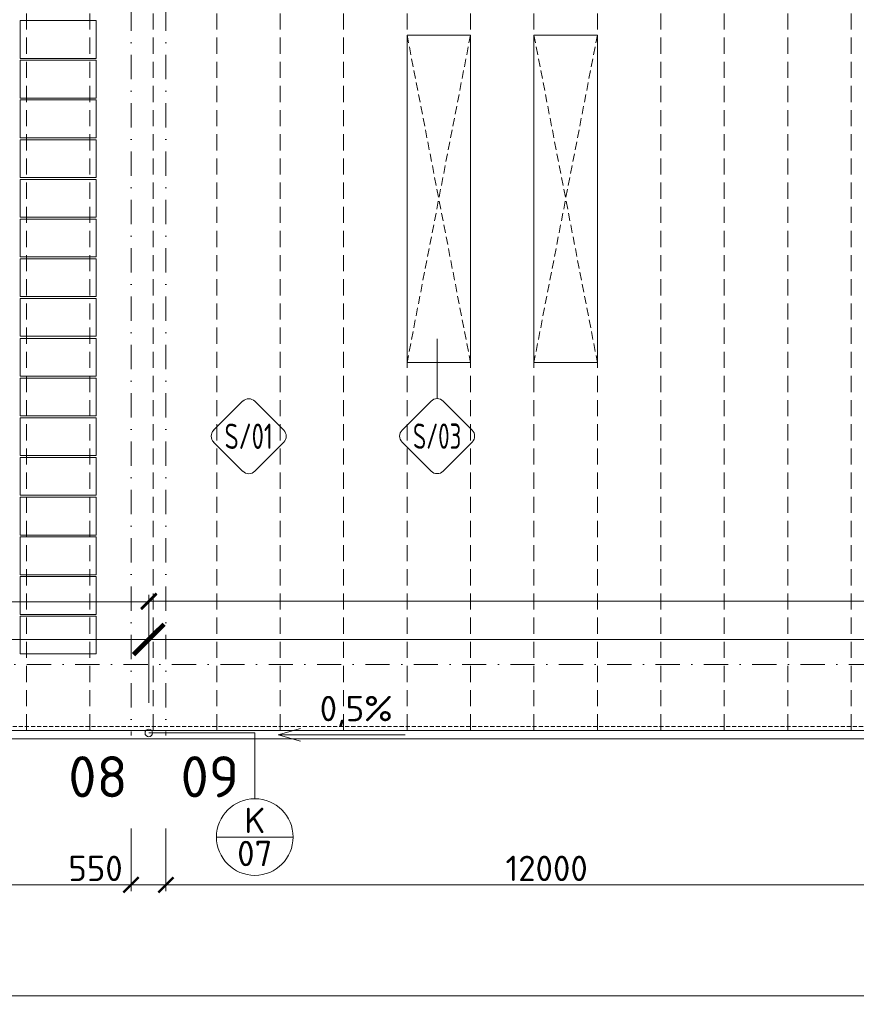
# Model space of a CAD drawing. Header units: millimetres. Extents: x -725694 to 5289369, y -1488057 to 2187451.
# Tile 178 of 256: x 76245 to 89430, y 144642 to 160165. Entities that reach past the tile are written whole.
import ezdxf
from ezdxf.enums import TextEntityAlignment as Align

# ---------------------------------------------------------------- set-up
doc = ezdxf.new("R2010")
doc.units = ezdxf.units.MM
for name, pattern in [('CENTERX2', [101.6, 63.5, -12.7, 12.7, -12.7]), ('DASHDOT', [25.4, 12.7, -6.35, 0, -6.35]), ('DASHED', [19.05, 12.7, -6.35]), ('HIDDEN', [9.525, 6.35, -3.175]), ('ČÁRKOVANÁ', [19.05, 12.7, -6.35])]:
    doc.linetypes.add(name, pattern=pattern)
doc.layers.get('Defpoints').update_dxf_attribs({"color": 8})
for name, color, linetype, lineweight in [('___FVE_návrh var.2', 6, 'Continuous', 5), ('A99_N_kce-pod', 7, 'DASHED', 20), ('A99_N_kce-pohl', 1, 'Continuous', 9), ('A99_N_koty-200', 5, 'Continuous', 5), ('A99_N_koty-200 @ 1', 5, 'Continuous', 5), ('A99_N_koty-200 @ 10', 5, 'Continuous', 5), ('A99_N_koty-200 @ 100', 5, 'Continuous', 5), ('A99_N_koty-200 @ 200', 5, 'Continuous', 5), ('A99_N_koty-200 @ 250 (1)', 5, 'Continuous', 5), ('A99_N_koty-200 @ 250 (2)', 5, 'Continuous', 5), ('A99_N_koty-200 @ 400', 5, 'Continuous', 5), ('A99_N_koty-vysk', 160, 'Continuous', 5), ('A99_N_txt-popis-200', 240, 'Continuous', 5), ('A99_N_znaceni 200', 5, 'Continuous', 5), ('A99_S_osy', 1, 'CENTERX2', 5)]:
    doc.layers.add(name, color=color, linetype=linetype, lineweight=lineweight)
doc.styles.add('A99_kota', font='isocpeur.ttf', dxfattribs={"height": 2})
doc.styles.add('A99_popis', font='isocpeur.ttf')
doc.styles.add('ad_popis 100', font='isocpeur.ttf', dxfattribs={"height": 200})
doc.dimstyles.new('A99_kota_200 new', dxfattribs={"dimscale": 200, "dimtxt": 2, "dimasz": 1.2, "dimexe": 0.5, "dimexo": 1.5, "dimgap": 0.3, "dimtad": 1, "dimdec": 0, "dimzin": 3, "dimdsep": 46, "dimtxsty": 'A99_kota', "dimblk": 'ARCHTICK', "dimcen": 2.5, "dimazin": 2, "dimtfac": 0.75, "dimtdec": 0, "dimtmove": 2, "dimatfit": 0, "dimfxl": 0, "dimtolj": 1, "dimtzin": 0, "dimlwd": 5, "dimlwe": 5, "dimarcsym": 0})

# ---------------------------------------------------------------- blocks, each defined once
blk = doc.blocks.new('_ArchTick')
at = {"color": 0, "linetype": 'ByBlock', "const_width": 0.15}
blk.add_lwpolyline([(-0.5, -0.5), (0.5, 0.5)], dxfattribs=at)
blk = doc.blocks.new('*D181')
at = {"layer": 'A99_N_koty-200', "color": 0, "linetype": 'Continuous', "lineweight": 5, "ltscale": 10, "transparency": 16777216}
for p, q in [((78550, 147325), (78550, 146425)), ((90550, 147325), (90550, 146425)), ((90550, 146525), (78550, 146525))]:
    blk.add_line(p, q, dxfattribs=at)
at = {"layer": 'Defpoints', "color": 0, "linetype": 'Continuous', "lineweight": 0, "ltscale": 10, "transparency": 16777216}
for p in [(78550, 149400), (90550, 149400), (78550, 146525)]:
    blk.add_point(p, dxfattribs=at)
at = {"layer": 'A99_N_koty-200', "color": 0, "linetype": 'Continuous', "lineweight": 5, "ltscale": 10, "transparency": 16777216, "xscale": 240, "yscale": 240, "zscale": 240, "rotation": 180}
blk.add_blockref('_ArchTick', (78550, 146525), dxfattribs=at)
at = {"layer": 'A99_N_koty-200', "color": 0, "linetype": 'Continuous', "lineweight": 5, "ltscale": 10, "transparency": 16777216, "xscale": 240, "yscale": 240, "zscale": 240}
blk.add_blockref('_ArchTick', (90550, 146525), dxfattribs=at)
at = {"layer": 'A99_N_koty-200', "color": 0, "linetype": 'Continuous', "ltscale": 10, "transparency": 16777216, "insert": (84550, 146785), "char_height": 400, "attachment_point": 5, "style": 'A99_kota'}
blk.add_mtext('\\A1;12000', dxfattribs=at)
blk = doc.blocks.new('*D182')
at = {"layer": 'A99_N_koty-200', "color": 0, "linetype": 'Continuous', "lineweight": 5, "ltscale": 10, "transparency": 16777216}
for p, q in [((66000, 147325), (66000, 146425)), ((78000, 147325), (78000, 146425)), ((78000, 146525), (66000, 146525))]:
    blk.add_line(p, q, dxfattribs=at)
at = {"layer": 'Defpoints', "color": 0, "linetype": 'Continuous', "lineweight": 0, "ltscale": 10, "transparency": 16777216}
for p in [(66000, 149400), (78000, 149400), (66000, 146525)]:
    blk.add_point(p, dxfattribs=at)
at = {"layer": 'A99_N_koty-200', "color": 0, "linetype": 'Continuous', "lineweight": 5, "ltscale": 10, "transparency": 16777216, "xscale": 240, "yscale": 240, "zscale": 240, "rotation": 180}
blk.add_blockref('_ArchTick', (66000, 146525), dxfattribs=at)
at = {"layer": 'A99_N_koty-200', "color": 0, "linetype": 'Continuous', "lineweight": 5, "ltscale": 10, "transparency": 16777216, "xscale": 240, "yscale": 240, "zscale": 240}
blk.add_blockref('_ArchTick', (78000, 146525), dxfattribs=at)
at = {"layer": 'A99_N_koty-200', "color": 0, "linetype": 'Continuous', "ltscale": 10, "transparency": 16777216, "insert": (72000, 146785), "char_height": 400, "attachment_point": 5, "style": 'A99_kota'}
blk.add_mtext('\\A1;12000', dxfattribs=at)
blk = doc.blocks.new('*D183')
at = {"layer": 'A99_N_koty-200', "color": 0, "linetype": 'Continuous', "lineweight": 5, "ltscale": 10, "transparency": 16777216}
for p, q in [((78000, 147325), (78000, 146425)), ((78550, 147325), (78550, 146425)), ((78000, 146525), (77760, 146525)), ((78550, 146525), (78000, 146525)), ((78550, 146525), (78790, 146525))]:
    blk.add_line(p, q, dxfattribs=at)
at = {"layer": 'Defpoints', "color": 0, "linetype": 'Continuous', "lineweight": 0, "ltscale": 10, "transparency": 16777216}
for p in [(78000, 149400), (78550, 149400), (78000, 146525)]:
    blk.add_point(p, dxfattribs=at)
at = {"layer": 'A99_N_koty-200', "color": 0, "linetype": 'Continuous', "lineweight": 5, "ltscale": 10, "transparency": 16777216, "xscale": 240, "yscale": 240, "zscale": 240}
blk.add_blockref('_ArchTick', (78000, 146525), dxfattribs=at)
at = {"layer": 'A99_N_koty-200', "color": 0, "linetype": 'Continuous', "lineweight": 5, "ltscale": 10, "transparency": 16777216, "xscale": 240, "yscale": 240, "zscale": 240, "rotation": 180}
blk.add_blockref('_ArchTick', (78550, 146525), dxfattribs=at)
at = {"layer": 'A99_N_koty-200', "color": 0, "linetype": 'Continuous', "ltscale": 10, "transparency": 16777216, "insert": (77440, 146785), "char_height": 400, "attachment_point": 5, "style": 'A99_kota'}
blk.add_mtext('\\A1;550', dxfattribs=at)
blk = doc.blocks.new('*D190')
at = {"layer": 'A99_N_koty-200', "color": 0, "linetype": 'Continuous', "lineweight": 5, "ltscale": 10, "transparency": 16777216}
for p, q in [((-650, 145575), (-650, 144675)), ((138876, 145575), (138876, 144675)), ((138876, 144775), (-650, 144775))]:
    blk.add_line(p, q, dxfattribs=at)
at = {"layer": 'Defpoints', "color": 0, "linetype": 'Continuous', "lineweight": 0, "ltscale": 10, "transparency": 16777216}
for p in [(-650, 148705), (138876, 148705), (-650, 144775)]:
    blk.add_point(p, dxfattribs=at)
at = {"layer": 'A99_N_koty-200', "color": 0, "linetype": 'Continuous', "lineweight": 5, "ltscale": 10, "transparency": 16777216, "xscale": 240, "yscale": 240, "zscale": 240, "rotation": 180}
blk.add_blockref('_ArchTick', (-650, 144775), dxfattribs=at)
at = {"layer": 'A99_N_koty-200', "color": 0, "linetype": 'Continuous', "lineweight": 5, "ltscale": 10, "transparency": 16777216, "xscale": 240, "yscale": 240, "zscale": 240}
blk.add_blockref('_ArchTick', (138876, 144775), dxfattribs=at)
at = {"layer": 'A99_N_koty-200', "color": 0, "linetype": 'Continuous', "ltscale": 10, "transparency": 16777216, "insert": (69113, 145035), "char_height": 400, "attachment_point": 5, "style": 'A99_kota'}
blk.add_mtext('\\A1;139526', dxfattribs=at)
blk = doc.blocks.new('*D4637')
at = {"layer": 'A99_N_koty-200', "color": 0, "linetype": 'Continuous', "lineweight": 5, "ltscale": 10, "transparency": 16777216}
for p, q in [((30000, 150190), (30000, 151090)), ((78280, 150190), (78280, 151090)), ((30000, 150990), (78280, 150990))]:
    blk.add_line(p, q, dxfattribs=at)
at = {"layer": 'Defpoints', "color": 0, "linetype": 'Continuous', "lineweight": 0, "ltscale": 10, "transparency": 16777216}
for p in [(78280, 150990), (30000, 148920), (78280, 148920)]:
    blk.add_point(p, dxfattribs=at)
at = {"layer": 'A99_N_koty-200', "color": 0, "linetype": 'Continuous', "lineweight": 5, "ltscale": 10, "transparency": 16777216, "xscale": 240, "yscale": 240, "zscale": 240, "rotation": 180}
blk.add_blockref('_ArchTick', (30000, 150990), dxfattribs=at)
at = {"layer": 'A99_N_koty-200', "color": 0, "linetype": 'Continuous', "lineweight": 5, "ltscale": 10, "transparency": 16777216, "xscale": 240, "yscale": 240, "zscale": 240}
blk.add_blockref('_ArchTick', (78280, 150990), dxfattribs=at)
at = {"layer": 'A99_N_koty-200', "color": 0, "linetype": 'Continuous', "ltscale": 10, "transparency": 16777216, "insert": (55025, 151330), "char_height": 400, "attachment_point": 5, "style": 'A99_kota'}
blk.add_mtext('\\A1;48280', dxfattribs=at)
blk = doc.blocks.new('*D4638')
at = {"layer": 'A99_N_koty-200', "color": 0, "linetype": 'Continuous', "lineweight": 5, "ltscale": 10, "transparency": 16777216}
for p, q in [((30000, 149995), (30000, 150445)), ((78280, 149995), (78280, 150445)), ((30000, 150395), (78280, 150395))]:
    blk.add_line(p, q, dxfattribs=at)
at = {"layer": 'Defpoints', "color": 0, "linetype": 'Continuous', "lineweight": 0, "ltscale": 10, "transparency": 16777216}
for p in [(78280, 150395), (30000, 148920), (78280, 148920)]:
    blk.add_point(p, dxfattribs=at)
at = {"layer": 'A99_N_koty-200', "color": 0, "linetype": 'Continuous', "lineweight": 5, "ltscale": 10, "transparency": 16777216, "xscale": 120, "yscale": 120, "zscale": 120, "rotation": 180}
blk.add_blockref('_ArchTick', (30000, 150395), dxfattribs=at)
at = {"layer": 'A99_N_koty-200', "color": 0, "linetype": 'Continuous', "lineweight": 5, "ltscale": 10, "transparency": 16777216, "xscale": 120, "yscale": 120, "zscale": 120}
blk.add_blockref('_ArchTick', (78280, 150395), dxfattribs=at)
at = {"layer": 'A99_N_koty-200', "color": 0, "linetype": 'Continuous', "ltscale": 10, "transparency": 16777216, "insert": (54140, 150525), "char_height": 200, "attachment_point": 5, "style": 'A99_kota'}
blk.add_mtext('\\A1;48280', dxfattribs=at)
blk = doc.blocks.new('*D4639')
at = {"layer": 'A99_N_koty-200', "color": 0, "linetype": 'Continuous', "lineweight": 5, "ltscale": 10, "transparency": 16777216}
for p, q in [((30000, 150391), (30000, 150395.5)), ((30000, 150395), (78280, 150395)), ((78280, 150391), (78280, 150395.5))]:
    blk.add_line(p, q, dxfattribs=at)
at = {"layer": 'Defpoints', "color": 0, "linetype": 'Continuous', "lineweight": 0, "ltscale": 10, "transparency": 16777216}
for p in [(78280, 150395), (30000, 148920), (78280, 148920)]:
    blk.add_point(p, dxfattribs=at)
at = {"layer": 'A99_N_koty-200', "color": 0, "linetype": 'Continuous', "lineweight": 5, "ltscale": 10, "transparency": 16777216, "xscale": 1.2, "yscale": 1.2, "zscale": 1.2, "rotation": 180}
blk.add_blockref('_ArchTick', (30000, 150395), dxfattribs=at)
at = {"layer": 'A99_N_koty-200', "color": 0, "linetype": 'Continuous', "lineweight": 5, "ltscale": 10, "transparency": 16777216, "xscale": 1.2, "yscale": 1.2, "zscale": 1.2}
blk.add_blockref('_ArchTick', (78280, 150395), dxfattribs=at)
at = {"layer": 'A99_N_koty-200', "color": 0, "linetype": 'Continuous', "ltscale": 10, "transparency": 16777216, "insert": (54140, 150396.3), "char_height": 2, "attachment_point": 5, "style": 'A99_kota'}
blk.add_mtext('\\A1;48280', dxfattribs=at)
blk = doc.blocks.new('*D4640')
at = {"layer": 'A99_N_koty-200', "color": 0, "linetype": 'Continuous', "lineweight": 5, "ltscale": 10, "transparency": 16777216}
for p, q in [((30000, 149520), (30000, 150595)), ((78280, 149520), (78280, 150595)), ((30000, 150395), (78280, 150395))]:
    blk.add_line(p, q, dxfattribs=at)
at = {"layer": 'Defpoints', "color": 0, "linetype": 'Continuous', "lineweight": 0, "ltscale": 10, "transparency": 16777216}
for p in [(78280, 150395), (30000, 148920), (78280, 148920)]:
    blk.add_point(p, dxfattribs=at)
at = {"layer": 'A99_N_koty-200', "color": 0, "linetype": 'Continuous', "lineweight": 5, "ltscale": 10, "transparency": 16777216, "xscale": 480, "yscale": 480, "zscale": 480, "rotation": 180}
blk.add_blockref('_ArchTick', (30000, 150395), dxfattribs=at)
at = {"layer": 'A99_N_koty-200', "color": 0, "linetype": 'Continuous', "lineweight": 5, "ltscale": 10, "transparency": 16777216, "xscale": 480, "yscale": 480, "zscale": 480}
blk.add_blockref('_ArchTick', (78280, 150395), dxfattribs=at)
at = {"layer": 'A99_N_koty-200', "color": 0, "linetype": 'Continuous', "ltscale": 10, "transparency": 16777216, "insert": (54140, 150915), "char_height": 800, "attachment_point": 5, "style": 'A99_kota'}
blk.add_mtext('\\A1;48280', dxfattribs=at)
blk = doc.blocks.new('*D4641')
at = {"layer": 'A99_N_koty-200', "color": 0, "linetype": 'Continuous', "lineweight": 5, "ltscale": 10, "transparency": 16777216}
for p, q in [((30000, 150355), (30000, 150400)), ((30000, 150395), (78280, 150395)), ((78280, 150355), (78280, 150400))]:
    blk.add_line(p, q, dxfattribs=at)
at = {"layer": 'Defpoints', "color": 0, "linetype": 'Continuous', "lineweight": 0, "ltscale": 10, "transparency": 16777216}
for p in [(78280, 150395), (30000, 148920), (78280, 148920)]:
    blk.add_point(p, dxfattribs=at)
at = {"layer": 'A99_N_koty-200', "color": 0, "linetype": 'Continuous', "lineweight": 5, "ltscale": 10, "transparency": 16777216, "xscale": 12, "yscale": 12, "zscale": 12, "rotation": 180}
blk.add_blockref('_ArchTick', (30000, 150395), dxfattribs=at)
at = {"layer": 'A99_N_koty-200', "color": 0, "linetype": 'Continuous', "lineweight": 5, "ltscale": 10, "transparency": 16777216, "xscale": 12, "yscale": 12, "zscale": 12}
blk.add_blockref('_ArchTick', (78280, 150395), dxfattribs=at)
at = {"layer": 'A99_N_koty-200', "color": 0, "linetype": 'Continuous', "ltscale": 10, "transparency": 16777216, "insert": (54140, 150408), "char_height": 20, "attachment_point": 5, "style": 'A99_kota'}
blk.add_mtext('\\A1;48280', dxfattribs=at)
blk = doc.blocks.new('*D4642')
at = {"layer": 'A99_N_koty-200', "color": 0, "linetype": 'Continuous', "lineweight": 5, "ltscale": 10, "transparency": 16777216}
for p, q in [((30000, 149395), (30000, 150520)), ((78280, 149395), (78280, 150520)), ((30000, 150395), (78280, 150395))]:
    blk.add_line(p, q, dxfattribs=at)
at = {"layer": 'Defpoints', "color": 0, "linetype": 'Continuous', "lineweight": 0, "ltscale": 10, "transparency": 16777216}
for p in [(78280, 150395), (30000, 148920), (78280, 148920)]:
    blk.add_point(p, dxfattribs=at)
at = {"layer": 'A99_N_koty-200', "color": 0, "linetype": 'Continuous', "lineweight": 5, "ltscale": 10, "transparency": 16777216, "xscale": 300, "yscale": 300, "zscale": 300, "rotation": 180}
blk.add_blockref('_ArchTick', (30000, 150395), dxfattribs=at)
at = {"layer": 'A99_N_koty-200', "color": 0, "linetype": 'Continuous', "lineweight": 5, "ltscale": 10, "transparency": 16777216, "xscale": 300, "yscale": 300, "zscale": 300}
blk.add_blockref('_ArchTick', (78280, 150395), dxfattribs=at)
at = {"layer": 'A99_N_koty-200', "color": 0, "linetype": 'Continuous', "ltscale": 10, "transparency": 16777216, "insert": (54140, 150720), "char_height": 500, "attachment_point": 5, "style": 'A99_kota'}
blk.add_mtext('\\A1;48280', dxfattribs=at)
blk = doc.blocks.new('*D4643')
at = {"layer": 'A99_N_koty-200', "color": 0, "linetype": 'Continuous', "lineweight": 5, "ltscale": 10, "transparency": 16777216}
for p, q in [((30000, 149395), (30000, 150520)), ((78280, 149395), (78280, 150520)), ((30000, 150395), (78280, 150395))]:
    blk.add_line(p, q, dxfattribs=at)
at = {"layer": 'Defpoints', "color": 0, "linetype": 'Continuous', "lineweight": 0, "ltscale": 10, "transparency": 16777216}
for p in [(78280, 150395), (30000, 148920), (78280, 148920)]:
    blk.add_point(p, dxfattribs=at)
at = {"layer": 'A99_N_koty-200', "color": 0, "linetype": 'Continuous', "lineweight": 5, "ltscale": 10, "transparency": 16777216, "xscale": 300, "yscale": 300, "zscale": 300, "rotation": 180}
blk.add_blockref('_ArchTick', (30000, 150395), dxfattribs=at)
at = {"layer": 'A99_N_koty-200', "color": 0, "linetype": 'Continuous', "lineweight": 5, "ltscale": 10, "transparency": 16777216, "xscale": 300, "yscale": 300, "zscale": 300}
blk.add_blockref('_ArchTick', (78280, 150395), dxfattribs=at)
at = {"layer": 'A99_N_koty-200', "color": 0, "linetype": 'Continuous', "ltscale": 10, "transparency": 16777216, "insert": (54140, 150720), "char_height": 500, "attachment_point": 5, "style": 'A99_kota'}
blk.add_mtext('\\A1;48280', dxfattribs=at)
blk = doc.blocks.new('*D4645')
at = {"layer": 'A99_N_koty-200', "color": 0, "linetype": 'Continuous', "lineweight": 5, "ltscale": 10, "transparency": 16777216}
for p, q in [((78280, 150200), (78280, 151100)), ((115495, 150200), (115495, 151100)), ((78280, 151000), (115495, 151000))]:
    blk.add_line(p, q, dxfattribs=at)
at = {"layer": 'Defpoints', "color": 0, "linetype": 'Continuous', "lineweight": 0, "ltscale": 10, "transparency": 16777216}
for p in [(115495, 151000), (78280, 148920), (115495, 148920)]:
    blk.add_point(p, dxfattribs=at)
at = {"layer": 'A99_N_koty-200', "color": 0, "linetype": 'Continuous', "lineweight": 5, "ltscale": 10, "transparency": 16777216, "xscale": 240, "yscale": 240, "zscale": 240, "rotation": 180}
blk.add_blockref('_ArchTick', (78280, 151000), dxfattribs=at)
at = {"layer": 'A99_N_koty-200', "color": 0, "linetype": 'Continuous', "lineweight": 5, "ltscale": 10, "transparency": 16777216, "xscale": 240, "yscale": 240, "zscale": 240}
blk.add_blockref('_ArchTick', (115495, 151000), dxfattribs=at)
at = {"layer": 'A99_N_koty-200', "color": 0, "linetype": 'Continuous', "ltscale": 10, "transparency": 16777216, "insert": (96887.5, 151260), "char_height": 400, "attachment_point": 5, "style": 'A99_kota'}
blk.add_mtext('\\A1;37215', dxfattribs=at)
blk = doc.blocks.new('*D4646')
at = {"layer": 'A99_N_koty-200', "color": 0, "linetype": 'Continuous', "lineweight": 5, "ltscale": 10, "transparency": 16777216}
for p, q in [((78280, 149995), (78280, 150445)), ((115495, 149995), (115495, 150445)), ((78280, 150395), (115495, 150395))]:
    blk.add_line(p, q, dxfattribs=at)
at = {"layer": 'Defpoints', "color": 0, "linetype": 'Continuous', "lineweight": 0, "ltscale": 10, "transparency": 16777216}
for p in [(115495, 150395), (78280, 148920), (115495, 148920)]:
    blk.add_point(p, dxfattribs=at)
at = {"layer": 'A99_N_koty-200', "color": 0, "linetype": 'Continuous', "lineweight": 5, "ltscale": 10, "transparency": 16777216, "xscale": 120, "yscale": 120, "zscale": 120, "rotation": 180}
blk.add_blockref('_ArchTick', (78280, 150395), dxfattribs=at)
at = {"layer": 'A99_N_koty-200', "color": 0, "linetype": 'Continuous', "lineweight": 5, "ltscale": 10, "transparency": 16777216, "xscale": 120, "yscale": 120, "zscale": 120}
blk.add_blockref('_ArchTick', (115495, 150395), dxfattribs=at)
at = {"layer": 'A99_N_koty-200', "color": 0, "linetype": 'Continuous', "ltscale": 10, "transparency": 16777216, "insert": (96887.5, 150525), "char_height": 200, "attachment_point": 5, "style": 'A99_kota'}
blk.add_mtext('\\A1;37215', dxfattribs=at)
blk = doc.blocks.new('*D4647')
at = {"layer": 'A99_N_koty-200', "color": 0, "linetype": 'Continuous', "lineweight": 5, "ltscale": 10, "transparency": 16777216}
for p, q in [((78280, 150391), (78280, 150395.5)), ((78280, 150395), (115495, 150395)), ((115495, 150391), (115495, 150395.5))]:
    blk.add_line(p, q, dxfattribs=at)
at = {"layer": 'Defpoints', "color": 0, "linetype": 'Continuous', "lineweight": 0, "ltscale": 10, "transparency": 16777216}
for p in [(115495, 150395), (78280, 148920), (115495, 148920)]:
    blk.add_point(p, dxfattribs=at)
at = {"layer": 'A99_N_koty-200', "color": 0, "linetype": 'Continuous', "lineweight": 5, "ltscale": 10, "transparency": 16777216, "xscale": 1.2, "yscale": 1.2, "zscale": 1.2, "rotation": 180}
blk.add_blockref('_ArchTick', (78280, 150395), dxfattribs=at)
at = {"layer": 'A99_N_koty-200', "color": 0, "linetype": 'Continuous', "lineweight": 5, "ltscale": 10, "transparency": 16777216, "xscale": 1.2, "yscale": 1.2, "zscale": 1.2}
blk.add_blockref('_ArchTick', (115495, 150395), dxfattribs=at)
at = {"layer": 'A99_N_koty-200', "color": 0, "linetype": 'Continuous', "ltscale": 10, "transparency": 16777216, "insert": (96887.5, 150396.3), "char_height": 2, "attachment_point": 5, "style": 'A99_kota'}
blk.add_mtext('\\A1;37215', dxfattribs=at)
blk = doc.blocks.new('*D4648')
at = {"layer": 'A99_N_koty-200', "color": 0, "linetype": 'Continuous', "lineweight": 5, "ltscale": 10, "transparency": 16777216}
for p, q in [((78280, 149520), (78280, 150595)), ((115495, 149520), (115495, 150595)), ((78280, 150395), (115495, 150395))]:
    blk.add_line(p, q, dxfattribs=at)
at = {"layer": 'Defpoints', "color": 0, "linetype": 'Continuous', "lineweight": 0, "ltscale": 10, "transparency": 16777216}
for p in [(115495, 150395), (78280, 148920), (115495, 148920)]:
    blk.add_point(p, dxfattribs=at)
at = {"layer": 'A99_N_koty-200', "color": 0, "linetype": 'Continuous', "lineweight": 5, "ltscale": 10, "transparency": 16777216, "xscale": 480, "yscale": 480, "zscale": 480, "rotation": 180}
blk.add_blockref('_ArchTick', (78280, 150395), dxfattribs=at)
at = {"layer": 'A99_N_koty-200', "color": 0, "linetype": 'Continuous', "lineweight": 5, "ltscale": 10, "transparency": 16777216, "xscale": 480, "yscale": 480, "zscale": 480}
blk.add_blockref('_ArchTick', (115495, 150395), dxfattribs=at)
at = {"layer": 'A99_N_koty-200', "color": 0, "linetype": 'Continuous', "ltscale": 10, "transparency": 16777216, "insert": (96887.5, 150915), "char_height": 800, "attachment_point": 5, "style": 'A99_kota'}
blk.add_mtext('\\A1;37215', dxfattribs=at)
blk = doc.blocks.new('*D4649')
at = {"layer": 'A99_N_koty-200', "color": 0, "linetype": 'Continuous', "lineweight": 5, "ltscale": 10, "transparency": 16777216}
for p, q in [((78280, 150355), (78280, 150400)), ((78280, 150395), (115495, 150395)), ((115495, 150355), (115495, 150400))]:
    blk.add_line(p, q, dxfattribs=at)
at = {"layer": 'Defpoints', "color": 0, "linetype": 'Continuous', "lineweight": 0, "ltscale": 10, "transparency": 16777216}
for p in [(115495, 150395), (78280, 148920), (115495, 148920)]:
    blk.add_point(p, dxfattribs=at)
at = {"layer": 'A99_N_koty-200', "color": 0, "linetype": 'Continuous', "lineweight": 5, "ltscale": 10, "transparency": 16777216, "xscale": 12, "yscale": 12, "zscale": 12, "rotation": 180}
blk.add_blockref('_ArchTick', (78280, 150395), dxfattribs=at)
at = {"layer": 'A99_N_koty-200', "color": 0, "linetype": 'Continuous', "lineweight": 5, "ltscale": 10, "transparency": 16777216, "xscale": 12, "yscale": 12, "zscale": 12}
blk.add_blockref('_ArchTick', (115495, 150395), dxfattribs=at)
at = {"layer": 'A99_N_koty-200', "color": 0, "linetype": 'Continuous', "ltscale": 10, "transparency": 16777216, "insert": (96887.5, 150408), "char_height": 20, "attachment_point": 5, "style": 'A99_kota'}
blk.add_mtext('\\A1;37215', dxfattribs=at)
blk = doc.blocks.new('*D4650')
at = {"layer": 'A99_N_koty-200', "color": 0, "linetype": 'Continuous', "lineweight": 5, "ltscale": 10, "transparency": 16777216}
for p, q in [((78280, 149395), (78280, 150520)), ((115495, 149395), (115495, 150520)), ((78280, 150395), (115495, 150395))]:
    blk.add_line(p, q, dxfattribs=at)
at = {"layer": 'Defpoints', "color": 0, "linetype": 'Continuous', "lineweight": 0, "ltscale": 10, "transparency": 16777216}
for p in [(115495, 150395), (78280, 148920), (115495, 148920)]:
    blk.add_point(p, dxfattribs=at)
at = {"layer": 'A99_N_koty-200', "color": 0, "linetype": 'Continuous', "lineweight": 5, "ltscale": 10, "transparency": 16777216, "xscale": 300, "yscale": 300, "zscale": 300, "rotation": 180}
blk.add_blockref('_ArchTick', (78280, 150395), dxfattribs=at)
at = {"layer": 'A99_N_koty-200', "color": 0, "linetype": 'Continuous', "lineweight": 5, "ltscale": 10, "transparency": 16777216, "xscale": 300, "yscale": 300, "zscale": 300}
blk.add_blockref('_ArchTick', (115495, 150395), dxfattribs=at)
at = {"layer": 'A99_N_koty-200', "color": 0, "linetype": 'Continuous', "ltscale": 10, "transparency": 16777216, "insert": (96887.5, 150720), "char_height": 500, "attachment_point": 5, "style": 'A99_kota'}
blk.add_mtext('\\A1;37215', dxfattribs=at)
blk = doc.blocks.new('*D4651')
at = {"layer": 'A99_N_koty-200', "color": 0, "linetype": 'Continuous', "lineweight": 5, "ltscale": 10, "transparency": 16777216}
for p, q in [((78280, 149395), (78280, 150520)), ((115495, 149395), (115495, 150520)), ((78280, 150395), (115495, 150395))]:
    blk.add_line(p, q, dxfattribs=at)
at = {"layer": 'Defpoints', "color": 0, "linetype": 'Continuous', "lineweight": 0, "ltscale": 10, "transparency": 16777216}
for p in [(115495, 150395), (78280, 148920), (115495, 148920)]:
    blk.add_point(p, dxfattribs=at)
at = {"layer": 'A99_N_koty-200', "color": 0, "linetype": 'Continuous', "lineweight": 5, "ltscale": 10, "transparency": 16777216, "xscale": 300, "yscale": 300, "zscale": 300, "rotation": 180}
blk.add_blockref('_ArchTick', (78280, 150395), dxfattribs=at)
at = {"layer": 'A99_N_koty-200', "color": 0, "linetype": 'Continuous', "lineweight": 5, "ltscale": 10, "transparency": 16777216, "xscale": 300, "yscale": 300, "zscale": 300}
blk.add_blockref('_ArchTick', (115495, 150395), dxfattribs=at)
at = {"layer": 'A99_N_koty-200', "color": 0, "linetype": 'Continuous', "ltscale": 10, "transparency": 16777216, "insert": (96887.5, 150720), "char_height": 500, "attachment_point": 5, "style": 'A99_kota'}
blk.add_mtext('\\A1;37215', dxfattribs=at)
blk = doc.blocks.new('*U20')
at = {"color": 0, "linetype": 'ByBlock'}
blk.add_line((-3.02, 0), (3.02, 0), dxfattribs=at)
blk.add_circle((0, 0), 3.02, dxfattribs=at)
at = {"color": 0, "linetype": 'ByBlock', "style": 'A99_popis'}
for tag, p in [('KATEGORIE', (0, 1.31)), ('PRVEK', (0, -1.298))]:
    blk.add_attdef(tag, text='', height=2, dxfattribs=at).set_placement(p, align=Align.MIDDLE_CENTER)
blk = doc.blocks.new('*U106')
at = {"color": 0}
for p, q in [((0, 4.44), (0, 11.52)), ((-0.72, 4.14), (-4.15, 0.71)), ((4.14, 0.71), (0.71, 4.14)), ((-4.15, -0.72), (-0.72, -4.15)), ((0.71, -4.15), (4.14, -0.72))]:
    blk.add_line(p, q, dxfattribs=at)
for centre, start, end in [((0, 3.42), 45, 135), ((-3.43, 0), 135, 225), ((3.42, 0), 315, 45), ((0, -3.43), 225, 315)]:
    blk.add_arc(centre, 1.01, start, end, dxfattribs=at)
at = {"color": 0, "linetype": 'ByBlock', "style": 'A99_popis', "width": 0.953108}
blk.add_attdef('SKLADBA', text='', height=3, rotation=0.0103, dxfattribs=at).set_placement((-2.86, -1.51), (2.86, -1.5), align=Align.FIT)
blk = doc.blocks.new('*U99')
at = {"color": 0}
for p, q in [((-0.72, 4.14), (-4.15, 0.71)), ((4.14, 0.71), (0.71, 4.14)), ((-4.15, -0.72), (-0.72, -4.15)), ((0.71, -4.15), (4.14, -0.72))]:
    blk.add_line(p, q, dxfattribs=at)
for centre, start, end in [((0, 3.42), 45, 135), ((-3.43, 0), 135, 225), ((3.42, 0), 315, 45), ((0, -3.43), 225, 315)]:
    blk.add_arc(centre, 1.01, start, end, dxfattribs=at)
at = {"color": 0, "linetype": 'ByBlock', "style": 'A99_popis', "width": 0.953108}
blk.add_attdef('SKLADBA', text='', height=3, rotation=0.0103, dxfattribs=at).set_placement((-2.86, -1.51), (2.86, -1.5), align=Align.FIT)
blk = doc.blocks.new('*U6077')
at = {"layer": 'A99_N_koty-200 @ 1', "linetype": 'Continuous', "ltscale": 10}
dim = blk.add_linear_dim(base=(78280, 150395), p1=(30000, 148920), p2=(78280, 148920), dimstyle='A99_kota_200 new', override={"dimscale": 1, "dimtix": 1, "dimtofl": 1, "dimtmove": 2, "dimatfit": 3}, dxfattribs=at)
dim.commit()
dim.dimension.update_dxf_attribs({"geometry": '*D4639', "text_midpoint": (54140, 150396.3)})
at = {"layer": 'A99_N_koty-200 @ 10', "linetype": 'Continuous', "ltscale": 10}
dim = blk.add_linear_dim(base=(78280, 150395), p1=(30000, 148920), p2=(78280, 148920), dimstyle='A99_kota_200 new', override={"dimscale": 10, "dimtix": 1, "dimtofl": 1, "dimtmove": 2, "dimatfit": 3}, dxfattribs=at)
dim.commit()
dim.dimension.update_dxf_attribs({"geometry": '*D4641', "text_midpoint": (54140, 150408)})
at = {"layer": 'A99_N_koty-200 @ 100', "linetype": 'Continuous', "ltscale": 10}
dim = blk.add_linear_dim(base=(78280, 150395), p1=(30000, 148920), p2=(78280, 148920), dimstyle='A99_kota_200 new', override={"dimscale": 100, "dimtix": 1, "dimtofl": 1, "dimtmove": 2, "dimatfit": 3}, dxfattribs=at)
dim.commit()
dim.dimension.update_dxf_attribs({"geometry": '*D4638', "text_midpoint": (54140, 150525)})
at = {"layer": 'A99_N_koty-200 @ 200', "linetype": 'Continuous', "ltscale": 10}
dim = blk.add_linear_dim(base=(78280, 150990), p1=(30000, 148920), p2=(78280, 148920), dimstyle='A99_kota_200 new', override={"dimscale": 200, "dimtix": 1, "dimtofl": 1, "dimtmove": 2, "dimatfit": 3}, dxfattribs=at)
dim.commit()
dim.dimension.update_dxf_attribs({"geometry": '*D4637', "text_midpoint": (55025, 151330), "dimtype": 128})
at = {"layer": 'A99_N_koty-200 @ 250 (1)', "linetype": 'Continuous', "ltscale": 10}
dim = blk.add_linear_dim(base=(78280, 150395), p1=(30000, 148920), p2=(78280, 148920), dimstyle='A99_kota_200 new', override={"dimscale": 250, "dimtix": 1, "dimtofl": 1, "dimtmove": 2, "dimatfit": 3}, dxfattribs=at)
dim.commit()
dim.dimension.update_dxf_attribs({"geometry": '*D4643', "text_midpoint": (54140, 150720)})
at = {"layer": 'A99_N_koty-200 @ 250 (2)', "linetype": 'Continuous', "ltscale": 10}
dim = blk.add_linear_dim(base=(78280, 150395), p1=(30000, 148920), p2=(78280, 148920), dimstyle='A99_kota_200 new', override={"dimscale": 250, "dimtix": 1, "dimtofl": 1, "dimtmove": 2, "dimatfit": 3}, dxfattribs=at)
dim.commit()
dim.dimension.update_dxf_attribs({"geometry": '*D4642', "text_midpoint": (54140, 150720)})
at = {"layer": 'A99_N_koty-200 @ 400', "linetype": 'Continuous', "ltscale": 10}
dim = blk.add_linear_dim(base=(78280, 150395), p1=(30000, 148920), p2=(78280, 148920), dimstyle='A99_kota_200 new', override={"dimscale": 400, "dimtix": 1, "dimtofl": 1, "dimtmove": 2, "dimatfit": 3}, dxfattribs=at)
dim.commit()
dim.dimension.update_dxf_attribs({"geometry": '*D4640', "text_midpoint": (54140, 150915)})
blk = doc.blocks.new('*U6078')
at = {"layer": 'A99_N_koty-200 @ 1', "linetype": 'Continuous', "ltscale": 10}
dim = blk.add_linear_dim(base=(115495, 150395), p1=(78280, 148920), p2=(115495, 148920), dimstyle='A99_kota_200 new', override={"dimscale": 1, "dimtix": 1, "dimtofl": 1, "dimtmove": 2, "dimatfit": 3}, dxfattribs=at)
dim.commit()
dim.dimension.update_dxf_attribs({"geometry": '*D4647', "text_midpoint": (96887.5, 150396.3)})
at = {"layer": 'A99_N_koty-200 @ 10', "linetype": 'Continuous', "ltscale": 10}
dim = blk.add_linear_dim(base=(115495, 150395), p1=(78280, 148920), p2=(115495, 148920), dimstyle='A99_kota_200 new', override={"dimscale": 10, "dimtix": 1, "dimtofl": 1, "dimtmove": 2, "dimatfit": 3}, dxfattribs=at)
dim.commit()
dim.dimension.update_dxf_attribs({"geometry": '*D4649', "text_midpoint": (96887.5, 150408)})
at = {"layer": 'A99_N_koty-200 @ 100', "linetype": 'Continuous', "ltscale": 10}
dim = blk.add_linear_dim(base=(115495, 150395), p1=(78280, 148920), p2=(115495, 148920), dimstyle='A99_kota_200 new', override={"dimscale": 100, "dimtix": 1, "dimtofl": 1, "dimtmove": 2, "dimatfit": 3}, dxfattribs=at)
dim.commit()
dim.dimension.update_dxf_attribs({"geometry": '*D4646', "text_midpoint": (96887.5, 150525)})
at = {"layer": 'A99_N_koty-200 @ 200', "linetype": 'Continuous', "ltscale": 10}
dim = blk.add_linear_dim(base=(115495, 151000), p1=(78280, 148920), p2=(115495, 148920), dimstyle='A99_kota_200 new', override={"dimscale": 200, "dimtix": 1, "dimtofl": 1, "dimtmove": 2, "dimatfit": 3}, dxfattribs=at)
dim.commit()
dim.dimension.update_dxf_attribs({"geometry": '*D4645', "text_midpoint": (96887.5, 151260)})
at = {"layer": 'A99_N_koty-200 @ 250 (1)', "linetype": 'Continuous', "ltscale": 10}
dim = blk.add_linear_dim(base=(115495, 150395), p1=(78280, 148920), p2=(115495, 148920), dimstyle='A99_kota_200 new', override={"dimscale": 250, "dimtix": 1, "dimtofl": 1, "dimtmove": 2, "dimatfit": 3}, dxfattribs=at)
dim.commit()
dim.dimension.update_dxf_attribs({"geometry": '*D4651', "text_midpoint": (96887.5, 150720)})
at = {"layer": 'A99_N_koty-200 @ 250 (2)', "linetype": 'Continuous', "ltscale": 10}
dim = blk.add_linear_dim(base=(115495, 150395), p1=(78280, 148920), p2=(115495, 148920), dimstyle='A99_kota_200 new', override={"dimscale": 250, "dimtix": 1, "dimtofl": 1, "dimtmove": 2, "dimatfit": 3}, dxfattribs=at)
dim.commit()
dim.dimension.update_dxf_attribs({"geometry": '*D4650', "text_midpoint": (96887.5, 150720)})
at = {"layer": 'A99_N_koty-200 @ 400', "linetype": 'Continuous', "ltscale": 10}
dim = blk.add_linear_dim(base=(115495, 150395), p1=(78280, 148920), p2=(115495, 148920), dimstyle='A99_kota_200 new', override={"dimscale": 400, "dimtix": 1, "dimtofl": 1, "dimtmove": 2, "dimatfit": 3}, dxfattribs=at)
dim.commit()
dim.dimension.update_dxf_attribs({"geometry": '*D4648', "text_midpoint": (96887.5, 150915)})

msp = doc.modelspace()

# ---------------------------------------------------------------- linework, layer by layer
at = {"layer": '___FVE_návrh var.2', "lineweight": 5, "ltscale": 2}
for points in [[(76250, 159555), (76250, 160150), (77450, 160150), (77450, 159555)], [(76250, 158930), (76250, 159525), (77450, 159525), (77450, 158930)], [(76250, 158305), (76250, 158900), (77450, 158900), (77450, 158305)], [(76250, 157675), (76250, 158270), (77450, 158270), (77450, 157675)], [(76250, 157050), (76250, 157645), (77450, 157645), (77450, 157050)], [(76250, 156425), (76250, 157020), (77450, 157020), (77450, 156425)], [(76250, 155800), (76250, 156395), (77450, 156395), (77450, 155800)], [(76250, 155175), (76250, 155770), (77450, 155770), (77450, 155175)], [(76250, 154545), (76250, 155140), (77450, 155140), (77450, 154545)], [(76250, 153920), (76250, 154515), (77450, 154515), (77450, 153920)], [(76250, 153890), (76250, 153295), (77450, 153295), (77450, 153890)], [(76250, 153265), (76250, 152670), (77450, 152670), (77450, 153265)], [(76250, 152635), (76250, 152040), (77450, 152040), (77450, 152635)], [(76250, 152010), (76250, 151415), (77450, 151415), (77450, 152010)], [(76250, 151385), (76250, 150790), (77450, 150790), (77450, 151385)], [(76250, 150760), (76250, 150165), (77450, 150165), (77450, 150760)]]:
    msp.add_lwpolyline(points, close=True, dxfattribs=at)
at = {"layer": 'A99_N_kce-pod', "linetype": 'HIDDEN', "lineweight": 5, "ltscale": 10}
msp.add_lwpolyline([(138875.5, 149020), (-600, 149020)], dxfattribs=at)
at = {"layer": 'A99_N_kce-pohl', "linetype": 'Continuous', "ltscale": 25}
msp.add_lwpolyline([(7180, 174440), (-650, 174440), (-650, 148960), (138875, 148960), (138875, 176350)], dxfattribs=at)
at = {"layer": 'A99_N_kce-pohl', "color": 254, "linetype": 'ČÁRKOVANÁ', "lineweight": 5, "ltscale": 20, "true_color": 0xffd9cc}
for points in [[(76350, 148960), (76350, 148960), (76350, 174145)], [(77350, 148960), (77350, 148960), (77350, 174145)], [(78350, 148960), (78350, 148960), (78350, 174145)], [(79350, 148960), (79350, 148960), (79350, 174145)], [(80350, 148960), (80350, 148960), (80350, 174145)], [(81350, 148960), (81350, 148960), (81350, 174145)], [(82350, 148960), (82350, 148960), (82350, 174145)], [(83350, 148960), (83350, 148960), (83350, 174145)], [(84350, 148960), (84350, 148960), (84350, 174145)], [(85350, 148960), (85350, 148960), (85350, 174145)], [(86350, 148960), (86350, 148960), (86350, 174145)], [(87350, 148960), (87350, 148960), (87350, 174145)], [(88350, 148960), (88350, 148960), (88350, 174145)], [(89350, 148960), (89350, 148960), (89350, 174145)]]:
    msp.add_lwpolyline(points, dxfattribs=at)
at = {"layer": 'A99_N_kce-pohl', "linetype": 'Continuous', "lineweight": 9}
for points in [[(82350, 159922.5), (83350, 159922.5), (83350, 154762.5), (82350, 154762.5)], [(84350, 159922.5), (85350, 159922.5), (85350, 154762.5), (84350, 154762.5)]]:
    msp.add_lwpolyline(points, close=True, dxfattribs=at)
at = {"layer": 'A99_N_kce-pohl', "linetype": 'ČÁRKOVANÁ', "lineweight": 9, "ltscale": 10}
for points in [[(83350, 159922.5), (82350, 154762.5)], [(82350, 159922.5), (83350, 154762.5)], [(85350, 159922.5), (84350, 154762.5)], [(84350, 159922.5), (85350, 154762.5)]]:
    msp.add_lwpolyline(points, dxfattribs=at)
at = {"layer": 'A99_N_koty-vysk'}
for points in [[(80320, 148890), (80670, 148990)], [(80320, 148890), (82320, 148890)], [(80320, 148890), (80670, 148790)]]:
    msp.add_lwpolyline(points, dxfattribs=at)
at = {"layer": 'A99_S_osy', "linetype": 'DASHDOT', "lineweight": 5, "ltscale": 30}
for points in [[(78000, 250300), (78000, 146890)], [(78550, 250300), (78550, 146890)], [(152950, 150000), (-2645, 150000)]]:
    msp.add_lwpolyline(points, dxfattribs=at)

# ---------------------------------------------------------------- block references
at = {"layer": 'A99_N_znaceni 200', "lineweight": 5}
ref = msp.add_blockref('*U106', (82825, 153600), dxfattribs=dict(at, xscale=133.3, yscale=133.3, zscale=133.3))
ref.add_attrib('SKLADBA', 'S/03', dxfattribs={"layer": '0', "color": 0, "linetype": 'ByBlock', "height": 400, "rotation": 0.01026, "style": 'A99_popis', "width": 0.657151}).set_placement((82443.3, 153399.3), (83205.6, 153399.4), align=Align.FIT)
ref = msp.add_blockref('*U99', (79855, 153598.4), dxfattribs=dict(at, xscale=133.3, yscale=133.3, zscale=133.3))
ref.add_attrib('SKLADBA', 'S/01', dxfattribs={"layer": '0', "color": 0, "linetype": 'ByBlock', "height": 400, "rotation": 0.01026, "style": 'A99_popis', "width": 0.705829}).set_placement((79473.3, 153397.7), (80235.6, 153397.8), align=Align.FIT)

# ---------------------------------------------------------------- texts
at = {"layer": 'A99_N_koty-vysk', "insert": (80973, 149505), "char_height": 400, "attachment_point": 1, "style": 'ad_popis 100'}
msp.add_mtext_dynamic_manual_height_columns('0,5%', width=673.852, gutter_width=2000, heights=[0], dxfattribs=at)

# ---------------------------------------------------------------- next in the draw order: texts
at = {"layer": 'A99_N_txt-popis-200', "color": 1, "lineweight": 0, "char_height": 650, "attachment_point": 1, "style": 'ad_popis 100', "bg_fill": 2}
for s, insert in [('08', (77010, 148555)), ('09', (78780, 148555))]:
    msp.add_mtext_dynamic_manual_height_columns(s, width=832.5, gutter_width=1000, heights=[0], dxfattribs=dict(at, insert=insert))

# ---------------------------------------------------------------- next in the draw order: linework, layer by layer
at = {"layer": 'A99_N_kce-pohl', "linetype": 'Continuous'}
msp.add_lwpolyline([(138875, 148830), (-650, 148830)], dxfattribs=at)
at = {"layer": 'A99_N_kce-pohl', "linetype": 'Continuous', "lineweight": 18}
msp.add_circle((78280, 148920), 60, dxfattribs=at)
at = {"layer": 'A99_N_znaceni 200', "lineweight": 5}
msp.add_lwpolyline([(78280, 148920), (79950, 148920), (79950, 147882.5)], dxfattribs=at)

# ---------------------------------------------------------------- next in the draw order: block references
at = {"layer": 'A99_N_koty-200', "color": 3, "linetype": 'Continuous', "lineweight": 0}
for name in ['*U6077', '*U6078']:
    msp.add_blockref(name, (0, 0), dxfattribs=at)
at = {"layer": 'A99_N_znaceni 200', "lineweight": 5, "xscale": 200, "yscale": 200, "zscale": 200}
msp.add_blockref('*U20', (79950, 147279.3), dxfattribs=at).add_auto_attribs({'KATEGORIE': 'K', 'PRVEK': '07'})

# ---------------------------------------------------------------- next in the draw order: dimensions: what is measured, and where the dimension line sits
at = {"layer": 'A99_N_koty-200 @ 200', "linetype": 'Continuous', "ltscale": 10}
for base, p1, p2, picture, middle in [((66000, 146525), (78000, 149400), (66000, 149400), '*D182', (72000, 146785)), ((78550, 146525), (90550, 149400), (78550, 149400), '*D181', (84550, 146785)), ((-650, 144775), (138875.5457, 148705), (-650, 148705), '*D190', (69112.7728, 145035))]:
    dim = msp.add_linear_dim(base=base, p1=p1, p2=p2, angle=180, dimstyle='A99_kota_200 new', override={"dimscale": 200, "dimtix": 1, "dimtofl": 1, "dimtmove": 1, "dimatfit": 1}, dxfattribs=at)
    dim.commit()
    dim.dimension.update_dxf_attribs({"geometry": picture, "text_midpoint": middle})
dim = msp.add_linear_dim(base=(78000, 146525), p1=(78550, 149400), p2=(78000, 149400), angle=180, dimstyle='A99_kota_200 new', override={"dimscale": 200, "dimtix": 1, "dimtofl": 1, "dimtmove": 1, "dimatfit": 1}, dxfattribs=at)
dim.commit()
dim.dimension.update_dxf_attribs({"geometry": '*D183', "text_midpoint": (77440, 146525), "dimtype": 128})

doc.saveas('drawing.dxf')
